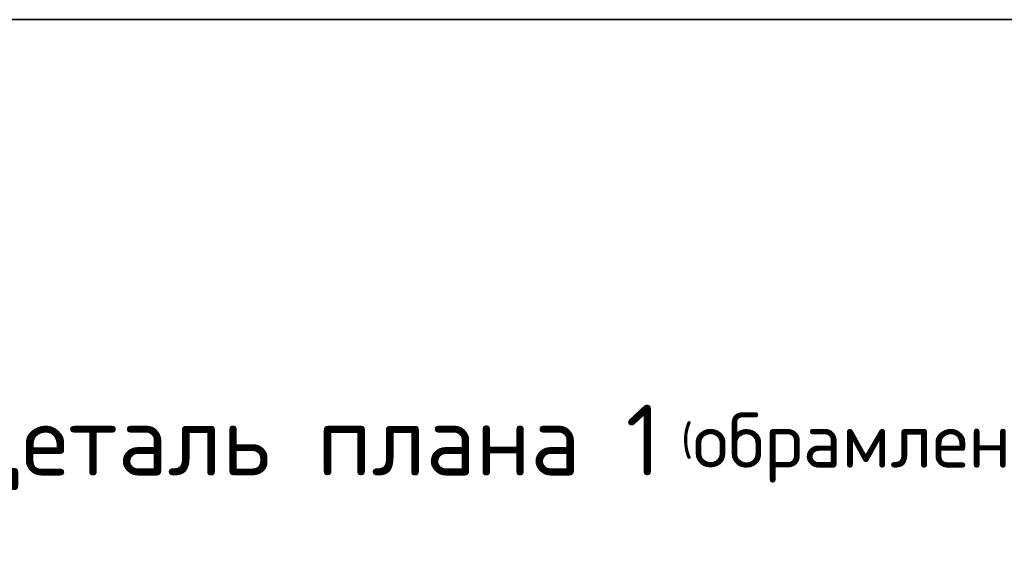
# Model space of a CAD drawing. Header units: metres. Extents: x -38 to 97, y -15 to 21.
# Tile 170 of 222: x 73.838 to 74.776, y 8.765 to 9.272. Entities that reach past the tile are written whole.
import ezdxf

# ---------------------------------------------------------------- set-up
doc = ezdxf.new("R2010")
doc.units = ezdxf.units.M
for name, color, linetype, lineweight in [('XR$3$Текст_ общее_1', 7, 'Continuous', 13), ('XR$4$Текст_ общее_1', 7, 'Continuous', 13), ('XR$5$Текст_ общее_1', 7, 'Continuous', 13)]:
    doc.layers.add(name, color=color, linetype=linetype, lineweight=lineweight)
doc.styles.add('ISOCPEUR', font='txt')

msp = doc.modelspace()

# ---------------------------------------------------------------- linework, layer by layer
at = {"color": 7, "linetype": 'Continuous', "lineweight": 35, "transparency": 33554687}
msp.add_line((67.91979, 9.27171), (86.41979, 9.27171), dxfattribs=at)
at = {"color": 7, "linetype": 'Continuous', "lineweight": 13, "transparency": 33554687}
msp.add_line((86.41979, 9.27171), (67.91979, 9.27171), dxfattribs=at)

# ---------------------------------------------------------------- texts
at = {"layer": 'XR$3$Текст_ общее_1', "color": 7, "linetype": 'Continuous', "lineweight": 13, "transparency": 33554687, "insert": (74.46433, 8.86375), "char_height": 0.0675, "width": 1.4055685, "attachment_point": 5, "style": 'ISOCPEUR'}
msp.add_mtext('\\A1;{\\fISOCPEUR|i0|b0;\\H0.067500;\\W1.000000;\\C7;Деталь плана 1\\H0.030000; (\\H0.052500;обрамление проёма)}\\P', dxfattribs=at)
at = {"layer": 'XR$4$Текст_ общее_1', "color": 7, "linetype": 'Continuous', "lineweight": 13, "transparency": 33554687, "insert": (74.46433, 8.86375), "char_height": 0.0675, "width": 1.4055685, "attachment_point": 5, "style": 'ISOCPEUR'}
msp.add_mtext('\\A1;{\\fISOCPEUR|i0|b0;\\H0.067500;\\W1.000000;\\C7;Деталь плана 1\\H0.030000; (\\H0.052500;обрамление проёма)}\\P', dxfattribs=at)
at = {"layer": 'XR$5$Текст_ общее_1', "color": 7, "linetype": 'Continuous', "lineweight": 13, "transparency": 33554687, "insert": (74.46433, 8.86375), "char_height": 0.0675, "width": 1.4055685, "attachment_point": 5, "style": 'ISOCPEUR'}
msp.add_mtext('\\A1;{\\fISOCPEUR|i0|b0;\\H0.067500;\\W1.000000;\\C7;Деталь плана 1\\H0.030000; (\\H0.052500;обрамление проёма)}\\P', dxfattribs=at)

doc.saveas('drawing.dxf')
